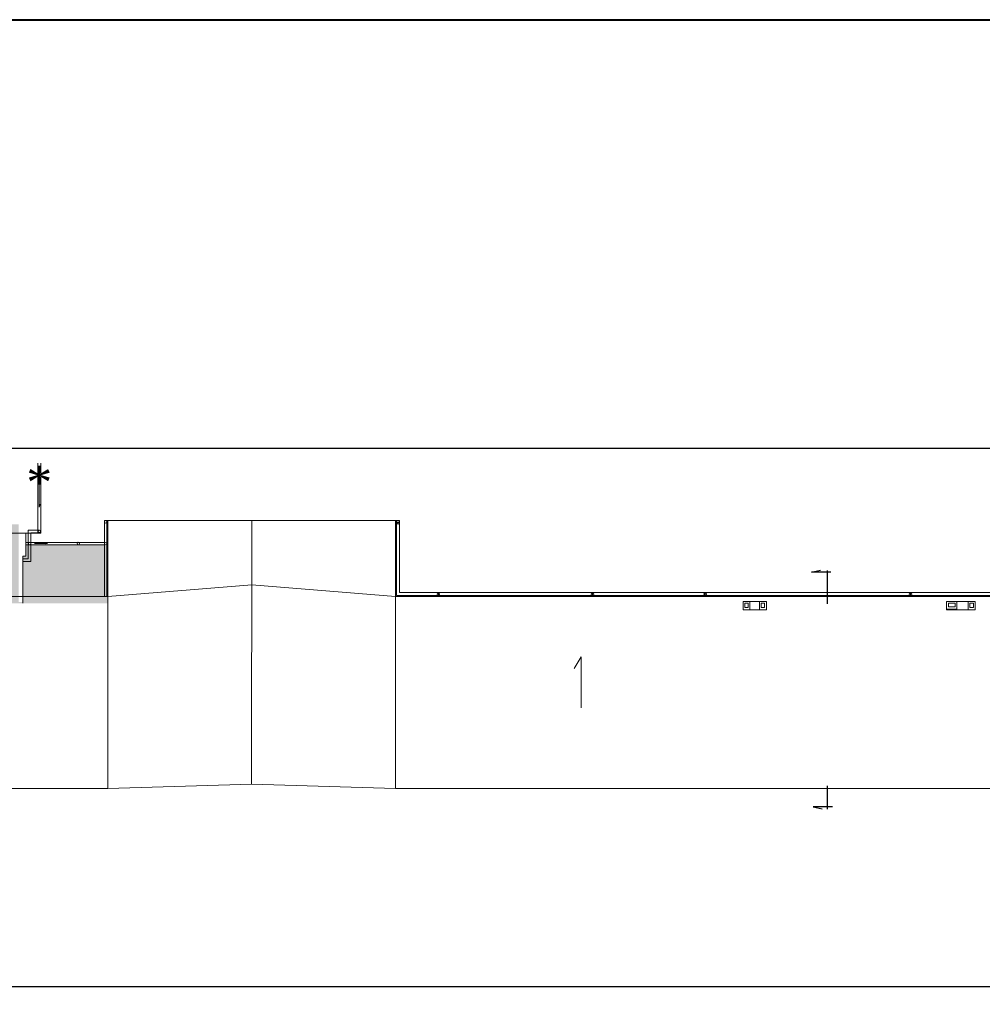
# Model space of a CAD drawing. Header units: millimetres. Extents: x -26513 to 76799, y 0 to 112149.
# Tile 91 of 98: x 55645 to 61272, y 106314 to 112069. Entities that reach past the tile are written whole.
import ezdxf

# ---------------------------------------------------------------- set-up
doc = ezdxf.new("R2010")
doc.units = ezdxf.units.MM
doc.header["$LTSCALE"] = 2
doc.layers.add('istn.śiany', color=2, linetype='Continuous')
for name, color, linetype, lineweight in [('rynna-41', 22, 'Continuous', 18), ('stolarka', 6, 'Continuous', 9), ('widok', 3, 'Continuous', 13), ('ZMIANY', 90, 'Continuous', 25)]:
    doc.layers.add(name, color=color, linetype=linetype, lineweight=lineweight)

msp = doc.modelspace()

# ---------------------------------------------------------------- hatches: boundary and pattern name
at = {"layer": 'stolarka'}
h = msp.add_hatch(dxfattribs=at)
h.set_pattern_fill('AR-SAND', color=256, style=0)
h.paths.add_polyline_path([(55680.5, 108999), (55918.8, 108999), (55918.8, 108665.1), (55662.5, 108665.1), (55662.5, 108934), (55680.5, 108934)])
h.paths.add_polyline_path([(56160, 108697.5), (55918.8, 108697.5), (55918.8, 108999), (56160, 108999)])
h.paths.add_polyline_path([(55918.8, 108697.5), (56159.9, 108697.5), (56159.9, 108658), (55918.8, 108658)])
h.paths.add_polyline_path([(53775, 108665.5), (55918.8, 108665.5), (55918.8, 108658), (53775, 108658)])
h.paths.add_polyline_path([(53349, 109118.7), (53349, 108917), (53670.5, 108917), (53670.5, 108621), (53806, 108621), (53806, 108665.1), (55638.6, 108665.1), (55638.6, 109118.7)])

# ---------------------------------------------------------------- linework, layer by layer
at = {"layer": 'Defpoints'}
msp.add_lwpolyline([(53137.9, 109563.8), (68069.2, 109563.8), (68069.2, 106416.4), (53137.9, 106416.4)], close=True, dxfattribs=at)
at = {"layer": 'istn.śiany'}
for p, q in [((60273.1, 108839.9), (60326.3, 108850.5)), ((60385.5, 108839.9), (60273.1, 108839.9)), ((60364, 108848.7), (60364, 108654.5)), ((60364, 107591), (60364, 107454)), ((60283, 107468.9), (60336.1, 107456.1)), ((60395.4, 107468.9), (60283, 107468.9))]:
    msp.add_line(p, q, dxfattribs=at)
at = {"layer": 'istn.śiany', "lineweight": 40}
msp.add_lwpolyline([(47539.6, 112068.8), (76799.4, 112068.8), (76799.4, 91152.6), (47539.6, 91152.6)], close=True, dxfattribs=at)
at = {"layer": 'rynna-41'}
for p, q in [((55768.5, 109476.8), (55768.5, 109067.7)), ((56140, 109142.5), (56140, 108697.5)), ((56155, 109142.5), (56155, 108697.5)), ((57847, 109142.5), (57847, 108702.5)), ((57847.6, 109127.3), (57865.6, 109127.3)), ((57865, 109142.5), (57865, 108720.5)), ((55694.2, 109085.5), (55694.2, 108917)), ((55760, 109085.5), (55694.2, 109085.5)), ((55760, 109070.5), (55709.2, 109070.5)), ((55709.2, 109070.5), (55709.2, 108902)), ((55750.5, 109067.7), (55768.5, 109067.7)), ((55680.5, 109014), (56140, 109014)), ((55731.4, 109008.1), (55807.9, 109008.1)), ((55807.9, 109008.1), (55798.4, 109004.4)), ((55662.5, 108917), (55694.2, 108917)), ((55662.5, 108902), (55709.2, 108902)), ((57865, 108720.5), (66252, 108720.5)), ((58092, 108702.5), (58092, 108720.5)), ((58993, 108702.5), (58993, 108720.5)), ((59652, 108720.5), (59652, 108702.5)), ((60852, 108720.5), (60852, 108702.5)), ((57847, 108702.5), (66252, 108702.5)), ((59913, 108667.6), (59873, 108667.6)), ((59873, 108667.6), (59873, 108618.6)), ((59903, 108657.6), (59883, 108657.6)), ((59883, 108657.6), (59883, 108633.6)), ((59903, 108657.6), (59903, 108633.6)), ((59913, 108667.6), (59913, 108618.6)), ((60009.1, 108667.6), (59969.1, 108667.6)), ((59969.1, 108667.6), (59969.1, 108618.6)), ((59979.1, 108657.6), (59979.1, 108633.6)), ((59999.1, 108657.6), (59979.1, 108657.6)), ((59999.1, 108657.6), (59999.1, 108633.6)), ((60009.1, 108667.6), (60009.1, 108618.6)), ((61123, 108667.6), (61063, 108667.6)), ((61063, 108667.6), (61063, 108622.6)), ((61073, 108657.6), (61073, 108637.6)), ((61113, 108657.6), (61073, 108657.6)), ((61113, 108657.6), (61113, 108637.6)), ((61123, 108667.6), (61123, 108622.6)), ((61229.1, 108667.6), (61189.1, 108667.6)), ((61189.1, 108667.6), (61189.1, 108618.6)), ((61199.1, 108657.6), (61199.1, 108633.6)), ((61219.1, 108657.6), (61199.1, 108657.6)), ((61219.1, 108657.6), (61219.1, 108633.6)), ((61229.1, 108667.6), (61229.1, 108618.6)), ((59913, 108618.6), (59873, 108618.6)), ((59903, 108633.6), (59883, 108633.6)), ((60009.1, 108618.6), (59969.1, 108618.6)), ((59999.1, 108633.6), (59979.1, 108633.6)), ((61123, 108622.6), (61063, 108622.6)), ((61113, 108637.6), (61073, 108637.6)), ((61229.1, 108618.6), (61189.1, 108618.6)), ((61219.1, 108633.6), (61199.1, 108633.6))]:
    msp.add_line(p, q, dxfattribs=at)
for points in [[(59873, 108667.6), (60009.1, 108667.6), (60009.1, 108618.6), (59873, 108618.6)], [(61063, 108667.6), (61229.1, 108667.6), (61229.1, 108618.6), (61063, 108618.6)]]:
    msp.add_lwpolyline(points, close=True, dxfattribs=at)
for centre in [(56147.5, 109134.1), (57856.6, 109127.3), (55760, 109078), (55702.5, 109006.8), (55987.4, 109006.7), (56147.1, 109006), (58092, 108711.5), (58993, 108711.5), (59652, 108711.5), (60852, 108711.5)]:
    msp.add_circle(centre, 7.5, dxfattribs=at)
at = {"layer": 'widok'}
for p, q in [((55750.5, 109476.8), (55750.5, 109067.7)), ((55758.8, 109219.5), (55758.8, 109374.6)), ((55764.8, 109236.2), (55758.8, 109219.5)), ((57865, 109142.5), (56140, 109142.5)), ((56140, 109142.5), (57842, 109142.5)), ((56159.9, 109142.5), (56160, 107575.5)), ((57001, 109142.5), (57000.3, 107600.5)), ((57842, 109142.5), (57842, 107575.5)), ((53349, 109067.7), (55750.5, 109067.7)), ((55680.5, 109067.7), (55680.5, 108934)), ((55680.5, 108999), (56140, 108999)), ((55662.5, 108934), (55662.5, 108658)), ((55680.5, 108934), (55662.5, 108934)), ((56160, 108697.5), (57001, 108765.5)), ((57842, 108697.5), (57001, 108765.5)), ((53775, 108697.5), (56159.9, 108697.5)), ((57842, 108697.5), (66252, 108697.5)), ((58926.3, 108344), (58886.4, 108276.5)), ((58926.3, 108344), (58926.3, 108045.8)), ((53775, 107575.5), (56160, 107575.5)), ((56160, 107575.5), (57001, 107600.5)), ((57001, 107600.5), (57842, 107575.5)), ((57842, 107575.5), (66252, 107575.5))]:
    msp.add_line(p, q, dxfattribs=at)

# ---------------------------------------------------------------- texts
at = {"layer": 'ZMIANY', "insert": (55683.6, 109462.9), "char_height": 200, "width": 631.404, "attachment_point": 1}
msp.add_mtext('{\\fTimes New Roman|b0|i0|c238|p18;*}', dxfattribs=at)

doc.saveas('drawing.dxf')
